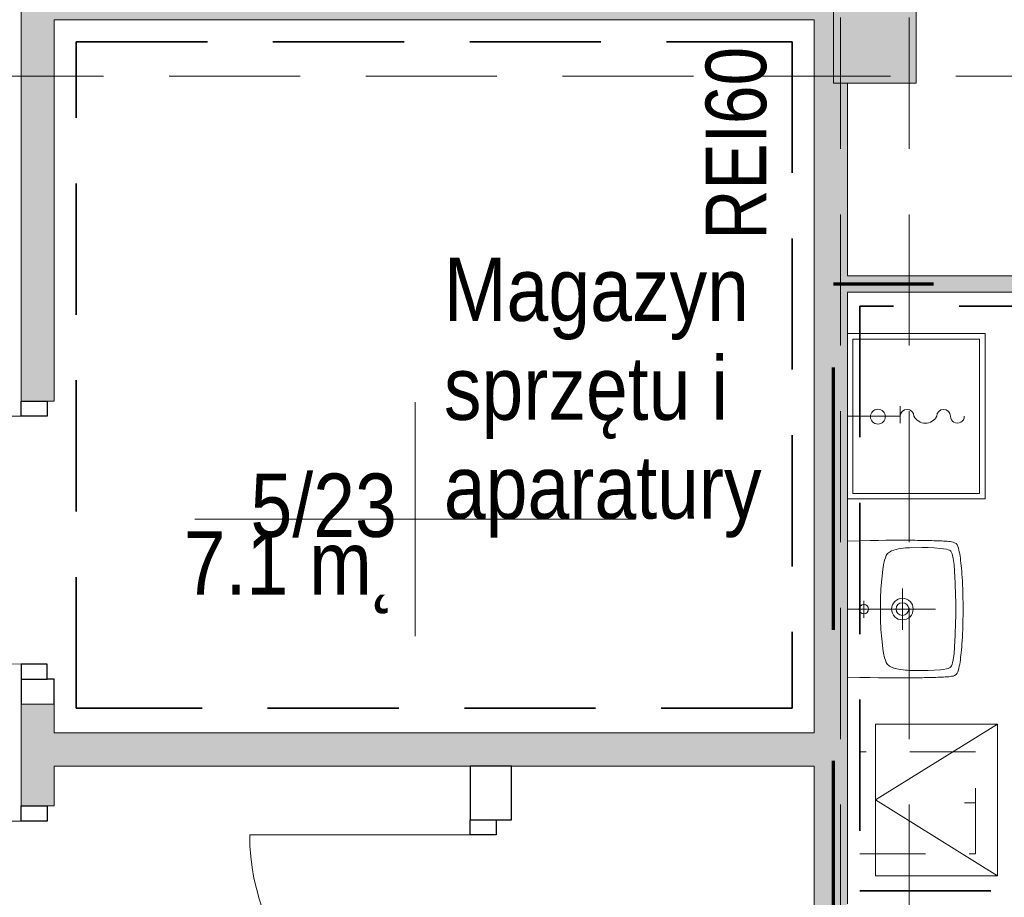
# Model space of a CAD drawing. Header units: centimetres. Extents: x -1316 to 21770, y -8842 to 3590.
# Tile 14 of 125: x -323 to 34, y 578 to 896. Entities that reach past the tile are written whole.
import ezdxf

# ---------------------------------------------------------------- set-up
doc = ezdxf.new("R2010")
doc.units = ezdxf.units.CM
for name, pattern in [('Długa kreska', [142.875, 95.25, -47.625]), ('Hidden', [71.4375, 47.625, -23.8125]), ('Ponad', [39.688, 23.813, -15.875]), ('Ukryte', [71.438, 47.625, -23.813])]:
    doc.linetypes.add(name, pattern=pattern)
for name, color, linetype, lineweight in [('A-AREA-IDEN', 2, 'Continuous', 13), ('A-DETL', 90, 'Continuous', 9), ('A-DETL-GENF', 92, 'Continuous', 9), ('A-DETL-HDLN', 90, 'Ukryte', 9), ('A-DETL-MEDM', 33, 'Continuous', 13), ('A-DETL-THIN', 151, 'Continuous', 9), ('A-DOOR', 31, 'Continuous', 13), ('A-FLOR-OVHD', 1, 'Ponad', 9), ('A-WALL', 113, 'Continuous', 13), ('A-WALL-PATT', 111, 'Continuous', 13), ('G-ANNO-TEXT', 231, 'Continuous', 13), ('P-SANR-FIXT', 6, 'Continuous', 9), ('S-COLS', 52, 'Continuous', 13)]:
    doc.layers.add(name, color=color, linetype=linetype, lineweight=lineweight)
doc.styles.add('Arial Narrow', font='ARIALN.TTF', dxfattribs={"height": 22})
doc.styles.add('Arial_11', font='arial.ttf', dxfattribs={"width": 0.85, "height": 23})

# ---------------------------------------------------------------- blocks, each defined once
blk = doc.blocks.new('M_Concrete-Square-Column - 300 x 300mm-1794508-5_piętro III __10_50 m_ - stan projektowany')
at = {"layer": 'S-COLS', "lineweight": 9}
blk.add_hatch(color=254, dxfattribs=at).paths.add_polyline_path([(15, -15), (15, 15), (-15, 15), (-15, -15)], flags=0)
for p, q in [((15, 15), (-15, 15)), ((-15, 15), (-15, -15)), ((15, -15), (15, 15)), ((-15, -15), (15, -15))]:
    blk.add_line(p, q, dxfattribs=at)
blk = doc.blocks.new('DRZWI 1S - automatyczna etykieta - Drzwi 80 _łazienkowe_-2398094-5_piętro III __10_50 m_ - stan projektowany')
at = {"layer": 'A-DETL-GENF'}
for p, q in [((-45.5, 7.5), (-45.5, -2)), ((-40, 7.5), (-45.5, 7.5)), ((-40, -2), (-40, 7.5)), ((45.5, 7.5), (40, 7.5)), ((40, 7.5), (40, -2)), ((45.5, -2), (45.5, 7.5)), ((-45.5, -2), (-40, -2)), ((40, -2), (45.5, -2))]:
    blk.add_line(p, q, dxfattribs=at)
at = {"layer": 'A-DETL-MEDM', "lineweight": 25}
for p, q in [((-40, 7.5), (-45.5, 7.5)), ((-45.5, 7.5), (-45.5, -2)), ((-40, -2), (-40, 7.5)), ((40, -2), (40, 7.5)), ((40, 7.5), (45.5, 7.5)), ((45.5, 7.5), (45.5, -2)), ((-45.5, -2), (-40, -2)), ((45.5, -2), (40, -2))]:
    blk.add_line(p, q, dxfattribs=at)
at = {"layer": 'A-DOOR'}
blk.add_line((40, 7.5), (40, 87.5), dxfattribs=at)
blk.add_arc((40, 7.5), 80, 90, 180, dxfattribs=at)
blk = doc.blocks.new('Umywalka koło Nova Pro - Pro 50-1205816-5_piętro III __10_50 m_ - stan projektowany')
at = {"layer": 'P-SANR-FIXT'}
for p, q in [((-9.61, 46.32), (-8.94, 46.51)), ((-8.94, 46.51), (-9.61, 46.32)), ((-8.94, 46.51), (-8.25, 46.64)), ((-8.25, 46.64), (-8.94, 46.51)), ((-8.25, 46.64), (-7.5, 46.8)), ((-7.5, 46.8), (-8.25, 46.64)), ((-7.5, 46.8), (-6.73, 46.91)), ((-6.73, 46.91), (-7.5, 46.8)), ((-6.73, 46.91), (-5.93, 47.04)), ((-5.93, 47.04), (-6.73, 46.91)), ((-5.93, 47.04), (-5.1, 47.15)), ((-5.1, 47.15), (-5.93, 47.04)), ((-5.1, 47.15), (-4.2, 47.25)), ((-4.2, 47.25), (-5.1, 47.15)), ((-4.2, 47.25), (-3.27, 47.36)), ((-3.27, 47.36), (-4.2, 47.25)), ((-3.27, 47.36), (-2.28, 47.44)), ((-2.28, 47.44), (-3.27, 47.36)), ((-2.28, 47.44), (-1.24, 47.52)), ((-1.24, 47.52), (-2.28, 47.44)), ((-1.24, 47.52), (-0.15, 47.63)), ((-0.15, 47.63), (-1.24, 47.52)), ((-0.15, 47.63), (1.05, 47.71)), ((1.05, 47.71), (-0.15, 47.63)), ((1.05, 47.71), (2.3, 47.76)), ((2.3, 47.76), (1.05, 47.71)), ((2.3, 47.76), (3.66, 47.84)), ((3.66, 47.84), (2.3, 47.76)), ((3.66, 47.84), (5.12, 47.89)), ((5.12, 47.89), (3.66, 47.84)), ((5.12, 47.89), (6.72, 47.95)), ((6.72, 47.95), (5.12, 47.89)), ((6.72, 47.95), (8.45, 47.97)), ((8.45, 47.97), (6.72, 47.95)), ((8.45, 47.97), (10.4, 48)), ((10.4, 48), (8.45, 47.97)), ((10.4, 48), (14.63, 48)), ((14.63, 48), (10.4, 48)), ((14.63, 48), (16.55, 47.97)), ((16.55, 47.97), (14.63, 48)), ((16.55, 47.97), (18.31, 47.95)), ((18.31, 47.95), (16.55, 47.97)), ((18.31, 47.95), (19.88, 47.89)), ((19.88, 47.89), (18.31, 47.95)), ((19.88, 47.89), (21.34, 47.84)), ((21.34, 47.84), (19.88, 47.89)), ((21.34, 47.84), (22.7, 47.76)), ((22.7, 47.76), (21.34, 47.84)), ((22.7, 47.76), (23.98, 47.71)), ((23.98, 47.71), (22.7, 47.76)), ((23.98, 47.71), (25.15, 47.63)), ((25.15, 47.63), (23.98, 47.71)), ((25.15, 47.63), (26.24, 47.52)), ((26.24, 47.52), (25.15, 47.63)), ((26.24, 47.52), (27.31, 47.44)), ((27.31, 47.44), (26.24, 47.52)), ((27.31, 47.44), (28.29, 47.36)), ((28.29, 47.36), (27.31, 47.44)), ((28.29, 47.36), (29.23, 47.25)), ((29.23, 47.25), (28.29, 47.36)), ((29.23, 47.25), (30.1, 47.15)), ((30.1, 47.15), (29.23, 47.25)), ((30.1, 47.15), (30.93, 47.04)), ((30.93, 47.04), (30.1, 47.15)), ((30.93, 47.04), (31.76, 46.91)), ((31.76, 46.91), (30.93, 47.04)), ((31.76, 46.91), (32.5, 46.8)), ((32.5, 46.8), (31.76, 46.91)), ((32.5, 46.8), (33.25, 46.64)), ((33.25, 46.64), (32.5, 46.8)), ((33.25, 46.64), (33.97, 46.51)), ((33.97, 46.51), (33.25, 46.64)), ((33.97, 46.51), (34.63, 46.32)), ((34.63, 46.32), (33.97, 46.51)), ((-12.08, 42.81), (-12, 43.37)), ((-12, 43.37), (-11.92, 43.87)), ((-11.92, 43.87), (-11.82, 44.38)), ((-11.82, 44.38), (-11.71, 44.67)), ((-11.6, 44.96), (-11.79, 44.38)), ((-11.71, 44.67), (-11.6, 44.96)), ((-11.6, 44.96), (-11.26, 45.47)), ((-11.26, 45.47), (-11.6, 44.96)), ((-11.26, 45.47), (-10.8, 45.84)), ((-10.8, 45.84), (-11.26, 45.47)), ((-10.8, 45.84), (-10.24, 46.11)), ((-10.24, 46.11), (-10.8, 45.84)), ((-10.24, 46.11), (-9.61, 46.32)), ((-9.61, 46.32), (-10.24, 46.11)), ((-9.05, 42.59), (-8.86, 43.1)), ((-8.86, 43.1), (-8.7, 43.34)), ((-8.7, 43.34), (-8.51, 43.55)), ((-8.51, 43.55), (-8.03, 43.85)), ((-8.03, 43.85), (-7.53, 44.06)), ((-7.53, 44.06), (-6.97, 44.22)), ((-6.97, 44.22), (-5.88, 44.43)), ((-5.88, 44.43), (-3.64, 44.75)), ((-3.64, 44.75), (-1.4, 44.94)), ((-1.4, 44.94), (3.1, 45.18)), ((3.1, 45.18), (7.6, 45.31)), ((7.6, 45.31), (9.86, 45.39)), ((9.86, 45.39), (11.04, 45.42)), ((11.04, 45.42), (11.7, 45.42)), ((11.7, 45.42), (12.5, 45.44)), ((12.5, 45.44), (13.3, 45.42)), ((13.3, 45.42), (13.99, 45.42)), ((13.99, 45.42), (15.14, 45.39)), ((15.14, 45.39), (17.4, 45.31)), ((17.4, 45.31), (21.9, 45.18)), ((21.9, 45.18), (26.4, 44.94)), ((26.4, 44.94), (28.64, 44.75)), ((28.64, 44.75), (30.88, 44.43)), ((30.88, 44.43), (31.97, 44.22)), ((31.97, 44.22), (32.53, 44.06)), ((32.53, 44.06), (33.06, 43.85)), ((33.06, 43.85), (33.54, 43.55)), ((33.54, 43.55), (33.73, 43.34)), ((33.73, 43.34), (33.86, 43.1)), ((33.86, 43.1), (34.07, 42.59)), ((34.63, 46.32), (35.24, 46.11)), ((35.24, 46.11), (34.63, 46.32)), ((35.24, 46.11), (35.8, 45.84)), ((35.8, 45.84), (35.24, 46.11)), ((35.8, 45.84), (36.28, 45.47)), ((36.28, 45.47), (35.8, 45.84)), ((36.28, 45.47), (36.6, 44.96)), ((36.6, 44.96), (36.28, 45.47)), ((36.6, 44.96), (36.82, 44.38)), ((36.82, 44.38), (36.92, 43.87)), ((36.92, 43.87), (37.03, 43.37)), ((37.03, 43.37), (37.08, 42.81)), ((-12.27, 38.89), (-12.24, 39.61)), ((-12.24, 39.61), (-12.22, 40.28)), ((-12.22, 40.28), (-12.19, 40.94)), ((-12.19, 40.94), (-12.16, 41.58)), ((-12.16, 41.58), (-12.14, 42.22)), ((-12.14, 42.22), (-12.08, 42.81)), ((-9.71, 37.56), (-9.53, 39.82)), ((-9.53, 39.82), (-9.39, 40.94)), ((-9.39, 40.94), (-9.21, 42.03)), ((-9.21, 42.03), (-9.05, 42.59)), ((34.07, 42.59), (34.21, 42.03)), ((34.21, 42.03), (34.39, 40.94)), ((34.39, 40.94), (34.53, 39.82)), ((34.53, 39.82), (34.71, 37.56)), ((37.08, 42.81), (37.14, 42.22)), ((37.14, 42.22), (37.16, 41.58)), ((37.16, 41.58), (37.19, 40.94)), ((37.19, 40.94), (37.22, 40.28)), ((37.22, 40.28), (37.24, 39.61)), ((37.24, 39.61), (37.27, 38.89)), ((-12.38, 35.06), (-12.35, 35.88)), ((-12.35, 36.65), (-12.32, 37.43)), ((-12.35, 35.88), (-12.35, 36.65)), ((-12.32, 37.43), (-12.3, 38.17)), ((-12.3, 38.17), (-12.27, 38.89)), ((-9.79, 35.32), (-9.71, 37.56)), ((12.5, 6), (12.5, 38)), ((34.71, 37.56), (34.82, 35.32)), ((37.27, 38.89), (37.3, 38.17)), ((37.3, 38.17), (37.32, 37.43)), ((37.32, 37.43), (37.35, 36.65)), ((37.35, 36.65), (37.35, 35.88)), ((37.35, 35.88), (37.38, 35.06)), ((-12.43, 32.39), (-12.4, 33.3)), ((-12.43, 31.46), (-12.43, 32.39)), ((-12.4, 33.88), (-12.38, 35.06)), ((-12.4, 33.3), (-12.4, 33.88)), ((-9.84, 33.06), (-9.79, 35.32)), ((-9.76, 28.56), (-9.84, 33.06)), ((34.84, 33.06), (34.76, 28.56)), ((34.82, 35.32), (34.84, 33.06)), ((37.38, 35.06), (37.4, 33.88)), ((37.4, 33.88), (37.43, 33.3)), ((37.43, 33.3), (37.43, 32.39)), ((37.43, 32.39), (37.46, 31.46)), ((-12.48, 27.81), (-12.46, 29.49)), ((-12.46, 30.5), (-12.43, 31.46)), ((-12.46, 29.49), (-12.46, 30.5)), ((37.46, 31.46), (37.46, 30.5)), ((37.46, 30.5), (37.48, 29.49)), ((37.48, 29.49), (37.48, 27.81)), ((-12.51, 24.3), (-12.48, 26.13)), ((-12.48, 26.13), (-12.48, 27.81)), ((-9.74, 27.87), (-9.76, 28.56)), ((-9.71, 27.55), (-9.74, 27.87)), ((-9.69, 27.15), (-9.71, 27.55)), ((-9.61, 26.27), (-9.69, 27.15)), ((-9.37, 24.54), (-9.61, 26.27)), ((20.01, 26), (5.01, 26)), ((34.63, 26.27), (34.37, 24.54)), ((34.69, 27.15), (34.63, 26.27)), ((34.71, 27.55), (34.69, 27.15)), ((34.74, 27.87), (34.71, 27.55)), ((34.76, 28.56), (34.74, 27.87)), ((37.48, 27.81), (37.51, 26.13)), ((37.51, 26.13), (37.51, 22.27)), ((-12.48, 22.27), (-12.51, 24.3)), ((-12.48, 19.98), (-12.48, 22.27)), ((-8.91, 22.86), (-9.37, 24.54)), ((-8.62, 22.03), (-8.91, 22.86)), ((-8.19, 21.26), (-8.62, 22.03)), ((33.62, 22.03), (33.19, 21.26)), ((33.91, 22.86), (33.62, 22.03)), ((34.37, 24.54), (33.91, 22.86)), ((37.51, 22.27), (37.48, 19.98)), ((-12.45, 17.35), (-12.48, 19.98)), ((-7.93, 20.91), (-8.19, 21.26)), ((-7.61, 20.62), (-7.93, 20.91)), ((-6.89, 20.14), (-7.61, 20.62)), ((-6.09, 19.8), (-6.89, 20.14)), ((-5.24, 19.53), (-6.09, 19.8)), ((-3.53, 19.16), (-5.24, 19.53)), ((-1.83, 18.89), (-3.53, 19.16)), ((1.66, 18.49), (-1.83, 18.89)), ((5.15, 18.2), (1.66, 18.49)), ((8.64, 18.06), (5.15, 18.2)), ((10.37, 18.01), (8.64, 18.06)), ((14.63, 18.01), (10.37, 18.01)), ((16.36, 18.06), (14.63, 18.01)), ((19.88, 18.2), (16.36, 18.06)), ((23.34, 18.49), (19.88, 18.2)), ((26.83, 18.89), (23.34, 18.49)), ((28.56, 19.16), (26.83, 18.89)), ((30.26, 19.53), (28.56, 19.16)), ((31.09, 19.8), (30.26, 19.53)), ((31.89, 20.14), (31.09, 19.8)), ((32.61, 20.62), (31.89, 20.14)), ((32.93, 20.91), (32.61, 20.62)), ((33.19, 21.26), (32.93, 20.91)), ((37.48, 19.98), (37.45, 17.35)), ((-12.4, 14.28), (-12.45, 17.35)), ((37.45, 17.35), (37.4, 14.28)), ((-12.32, 10.58), (-12.4, 14.28)), ((15.72, 12.02), (9.46, 12.02)), ((37.4, 14.28), (37.32, 10.58)), ((-12.19, 6), (-12.32, 10.58)), ((37.32, 10.58), (37.19, 6))]:
    blk.add_line(p, q, dxfattribs=at)
for centre, radius in [((12.51, 26), 3.92), ((12.51, 26), 2.28), ((12.5, 12.02), 1.72)]:
    blk.add_circle(centre, radius, dxfattribs=at)
blk = doc.blocks.new('zawór czerpalny ze złączką - zawór czerpalny ze złączką-828519-5_piętro III __10_50 m_ - stan projektowany')
at = {"layer": 'P-SANR-FIXT'}
for p, q in [((-19.18, 2.5), (-19.18, -3.71)), ((0, 0), (-19.18, 0))]:
    blk.add_line(p, q, dxfattribs=at)
for centre, radius, start, end in [((-39.97, 0), 2.5, 360, 180), ((-34.97, 0), 2.5, 180, 0), ((-28.33, -2.18), 4.68, 27.7893, 152.2107), ((-21.68, 0), 2.5, 180, 360)]:
    blk.add_arc(centre, radius, start, end, dxfattribs=at)
blk = doc.blocks.new('zlew - Type 1-1332169-5_piętro III __10_50 m_ - stan projektowany')
at = {"layer": 'P-SANR-FIXT'}
for p, q in [((-17.5, 6), (-17.5, 56)), ((-17.5, 56), (42.5, 56)), ((-15.5, 8), (-15.5, 54)), ((-15.5, 54), (40.5, 54)), ((40.5, 54), (40.5, 8)), ((42.5, 56), (42.5, 6)), ((40.5, 8), (-15.5, 8))]:
    blk.add_line(p, q, dxfattribs=at)
blk.add_circle((12.66, 17.08), 2.7, dxfattribs=at)
blk = doc.blocks.new('DRZWI 1S - automatyczna etykieta - Drzwi 90 _łazienkowe_-2252079-5_piętro III __10_50 m_ - stan projektowany')
at = {"layer": 'A-DETL-GENF'}
for p, q in [((-50.5, 6), (-50.5, -3.5)), ((-45, 6), (-50.5, 6)), ((-45, -3.5), (-45, 6)), ((50.5, 6), (45, 6)), ((45, 6), (45, -3.5)), ((50.5, -3.5), (50.5, 6)), ((-50.5, -3.5), (-45, -3.5)), ((45, -3.5), (50.5, -3.5))]:
    blk.add_line(p, q, dxfattribs=at)
at = {"layer": 'A-DETL-MEDM', "lineweight": 25}
for p, q in [((-45, 6), (-50.5, 6)), ((-50.5, 6), (-50.5, -3.5)), ((-45, -3.5), (-45, 6)), ((45, -3.5), (45, 6)), ((45, 6), (50.5, 6)), ((50.5, 6), (50.5, -3.5)), ((-50.5, -3.5), (-45, -3.5)), ((50.5, -3.5), (45, -3.5))]:
    blk.add_line(p, q, dxfattribs=at)
at = {"layer": 'A-DOOR'}
blk.add_line((45, 6), (45, 96), dxfattribs=at)
blk.add_arc((45, 6), 90, 90, 180, dxfattribs=at)
blk = doc.blocks.new('DRZWI 1S - automatyczna etykieta - Drzwi 90 _PPOŻ EI30 łazienkowe_-2486748-5_piętro III __10_50 m_ - stan projektowany')
at = {"layer": 'A-DETL-GENF'}
for p, q in [((-50.5, 6), (-50.5, -3.5)), ((-45, 6), (-50.5, 6)), ((-45, -3.5), (-45, 6)), ((50.5, 6), (45, 6)), ((45, 6), (45, -3.5)), ((50.5, -3.5), (50.5, 6)), ((-50.5, -3.5), (-45, -3.5)), ((45, -3.5), (50.5, -3.5))]:
    blk.add_line(p, q, dxfattribs=at)
at = {"layer": 'A-DETL-MEDM', "lineweight": 25}
for p, q in [((-45, 6), (-50.5, 6)), ((-50.5, 6), (-50.5, -3.5)), ((-45, -3.5), (-45, 6)), ((45, -3.5), (45, 6)), ((45, 6), (50.5, 6)), ((50.5, 6), (50.5, -3.5)), ((-50.5, -3.5), (-45, -3.5)), ((50.5, -3.5), (45, -3.5))]:
    blk.add_line(p, q, dxfattribs=at)
at = {"layer": 'A-DOOR'}
blk.add_line((45, 6), (45, 96), dxfattribs=at)
blk.add_arc((45, 6), 90, 90, 180, dxfattribs=at)
blk = doc.blocks.new('METKA_POMIESZCZENIA2 - Rozbudowana krótka - bez ramki-2403173-5_piętro III __10_50 m_ - stan projektowany')
at = {"layer": 'A-AREA-IDEN'}
for p, q in [((0, 0.425), (0, 0)), ((0.0976, 0), (-0.8, 0)), ((-0.8, 0), (0.8, 0)), ((0, 0), (0, -0.425))]:
    blk.add_line(p, q, dxfattribs=at)

msp = doc.modelspace()

# ---------------------------------------------------------------- hatches: boundary and pattern name
at = {"layer": 'A-WALL-PATT'}
for points in [[(-139.62, 896.33), (-34.62, 896.33), (-34.62, 908.33), (-139.62, 908.33), (-139.62, 902.33)], [(-322.62, 896.33), (-139.62, 896.33), (-139.62, 902.33), (-322.62, 902.33)], [(297.38, 797.33), (297.38, 803.33), (-22.62, 803.33), (-22.62, 797.33), (285.38, 797.33)], [(-34.62, 625.33), (-34.62, 637.33), (-310.62, 637.33), (-310.62, 625.33)]]:
    msp.add_hatch(color=9, dxfattribs=at).paths.add_polyline_path(points, flags=0)
h = msp.add_hatch(color=9, dxfattribs=at)
h.paths.add_polyline_path([(-22.62, 122.33), (-22.62, 388.33), (-27.62, 388.33), (-27.62, 428.33), (-22.62, 428.33), (-22.62, 465.83), (-34.62, 465.83), (-34.62, 122.33)], flags=0)
h.paths.add_polyline_path([(-34.62, 566.83), (-22.62, 566.83), (-22.62, 873.33), (-27.62, 873.33), (-27.62, 903.33), (-22.62, 903.33), (-22.62, 908.33), (-34.62, 908.33), (-34.62, 625.33)], flags=0)
h = msp.add_hatch(color=9, dxfattribs=at)
h.paths.add_polyline_path([(-313.12, 122.33), (-310.62, 122.33), (-310.62, 176.83), (-322.62, 176.83), (-322.62, 122.33)], flags=0)
h.paths.add_polyline_path([(-310.62, 307.83), (-310.62, 465.83), (-322.62, 465.83), (-322.62, 307.83), (-313.12, 307.83)], flags=0)
h.paths.add_polyline_path([(-310.62, 610.83), (-310.62, 647.83), (-322.62, 647.83), (-322.62, 610.83), (-313.12, 610.83)], flags=0)
h.paths.add_polyline_path([(-322.62, 757.83), (-310.62, 757.83), (-310.62, 896.33), (-322.62, 896.33), (-322.62, 788.28)], flags=0)

# ---------------------------------------------------------------- linework, layer by layer
at = {"layer": 'A-DETL', "linetype": 'Hidden', "lineweight": 35}
for p, q in [((-302.62, 888.33), (-42.62, 888.33)), ((-302.62, 646.33), (-302.62, 888.33)), ((-42.62, 888.33), (-42.62, 646.33)), ((279.88, 792.33), (-18.11, 792.33)), ((-18.11, 792.33), (-18.11, 580)), ((-42.62, 646.33), (-302.62, 646.33)), ((-18.11, 580), (279.88, 580))]:
    msp.add_line(p, q, dxfattribs=at)
at = {"layer": 'A-DETL', "linetype": 'Długa kreska', "lineweight": 70}
for p in [(-27.62, 103.33), (294.38, 800.33)]:
    msp.add_line(p, (-27.62, 800.33), dxfattribs=at)
at = {"layer": 'A-DETL-HDLN'}
for p, q in [((-25.12, 420.83), (-25.12, 2793.33)), ((-0.12, 420.83), (-0.12, 2793.33)), ((-1197.62, 875.83), (1172.38, 875.83))]:
    msp.add_line(p, q, dxfattribs=at)
at = {"layer": 'A-DETL-THIN'}
for p, q in [((-12.36, 640.5), (-12.36, 585.5)), ((31.89, 640.5), (-12.36, 640.5)), ((-12.36, 613), (31.89, 640.5)), ((31.89, 585.5), (31.89, 640.5)), ((-12.36, 613), (31.89, 585.5)), ((23.89, 612), (19.89, 612)), ((-12.36, 585.5), (31.89, 585.5))]:
    msp.add_line(p, q, dxfattribs=at)
at = {"layer": 'A-FLOR-OVHD'}
for p, q in [((-18.11, 630.5), (-18.11, 593.5)), ((23.89, 630.5), (-18.11, 630.5)), ((23.89, 593.5), (23.89, 630.5)), ((-18.11, 593.5), (23.89, 593.5))]:
    msp.add_line(p, q, dxfattribs=at)
at = {"layer": 'A-WALL', "lineweight": 9}
for p, q in [((-322.62, 1123.33), (-322.62, 757.83)), ((-310.62, 757.83), (-310.62, 896.33)), ((-310.62, 896.33), (-34.62, 896.33)), ((-34.62, 896.33), (-34.62, 637.33)), ((-22.62, 803.33), (-22.62, 873.33)), ((291.38, 803.33), (-22.62, 803.33)), ((-22.62, 575.33), (-22.62, 797.33)), ((-22.62, 797.33), (285.38, 797.33)), ((-313.12, 757.83), (-310.62, 757.83)), ((-322.62, 647.83), (-322.62, 610.83)), ((-310.62, 637.33), (-310.62, 647.83)), ((-34.62, 637.33), (-310.62, 637.33)), ((-310.62, 610.83), (-310.62, 625.33)), ((-310.62, 625.33), (-34.62, 625.33)), ((-34.62, 625.33), (-34.62, 566.83)), ((-313.12, 610.83), (-310.62, 610.83))]:
    msp.add_line(p, q, dxfattribs=at)
at = {"layer": 'A-WALL', "color": 7, "lineweight": 25}
for p, q in [((-322.62, 656.83), (-322.62, 647.83)), ((-310.62, 656.83), (-313.12, 656.83)), ((-310.62, 647.83), (-310.62, 656.83)), ((-144.62, 625.33), (-159.62, 625.33)), ((-159.62, 625.33), (-159.62, 605.83)), ((-144.62, 605.83), (-144.62, 625.33)), ((-150.12, 605.83), (-144.62, 605.83))]:
    msp.add_line(p, q, dxfattribs=at)
at = {"layer": 'A-WALL'}
msp.add_line((-310.62, 647.83), (-322.62, 647.83), dxfattribs=at)

# ---------------------------------------------------------------- block references
at = {"layer": 'A-AREA-IDEN', "xscale": 99.99999999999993, "yscale": 99.99999999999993, "zscale": 99.99999999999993}
msp.add_blockref('METKA_POMIESZCZENIA2 - Rozbudowana krótka - bez ramki-2403173-5_piętro III __10_50 m_ - stan projektowany', (-179.55, 714.98), dxfattribs=at)
at = {"layer": 'A-DOOR'}
for name, p, rotation in [('DRZWI 1S - automatyczna etykieta - Drzwi 90 _PPOŻ EI30 łazienkowe_-2486748-5_piętro III __10_50 m_ - stan projektowany', (-316.62, 707.33), 89.99999999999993), ('DRZWI 1S - automatyczna etykieta - Drzwi 90 _łazienkowe_-2252079-5_piętro III __10_50 m_ - stan projektowany', (-316.62, 560.33), 89.99999999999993), ('DRZWI 1S - automatyczna etykieta - Drzwi 80 _łazienkowe_-2398094-5_piętro III __10_50 m_ - stan projektowany', (-152.12, 560.33), 90.00000000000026)]:
    msp.add_blockref(name, p, dxfattribs=dict(at, rotation=rotation))
at = {"layer": 'P-SANR-FIXT'}
for name, p, rotation in [('zlew - Type 1-1332169-5_piętro III __10_50 m_ - stan projektowany', (-28.62, 764.83), 270.0000000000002), ('zawór czerpalny ze złączką - zawór czerpalny ze złączką-828519-5_piętro III __10_50 m_ - stan projektowany', (-22.62, 752.33), 180), ('Umywalka koło Nova Pro - Pro 50-1205816-5_piętro III __10_50 m_ - stan projektowany', (-28.62, 694.83), 270.0000000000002)]:
    msp.add_blockref(name, p, dxfattribs=dict(at, rotation=rotation))
at = {"layer": 'S-COLS', "lineweight": 9}
msp.add_blockref('M_Concrete-Square-Column - 300 x 300mm-1794508-5_piętro III __10_50 m_ - stan projektowany', (-12.62, 888.33), dxfattribs=at)

# ---------------------------------------------------------------- texts
at = {"layer": 'A-AREA-IDEN', "color": 0, "char_height": 23, "line_spacing_factor": 0.936439, "style": 'Arial_11'}
for s, insert, width, attachment_point in [('\\pt84.99995,169.9999,255.00008,340.00003,424.99998,509.99993,595.00011,680.00006,765.00001,849.99996,934.99991,1020.00009,1105.00004,1189.99999,1274.99994,1359.99989,1445.00007,1530.00002,1614.99997,1699.99992,1785.0001,1870.00005,1955,2039.99995,2124.9999,2210.00008,2295.00003,2379.99998,2464.99993,2550.00011,2635.00006,2720.00001;Magazyn\\Psprzętu i\\Paparatury', (-169.12, 708.2), 114.75, 7), ('\\pxqr,t3.69565,7.3913,11.08696,14.78261,18.47826,22.17391,25.86957,29.56522,33.26087,36.95652,40.65217,44.34783,48.04348,51.73913,55.43478,59.13043,62.82609,66.52174,70.21739,73.91304,77.6087,81.30435,85,88.69565,92.3913,96.08696,99.78261,103.47826,107.17391,110.86957,114.56522,118.26087;{5/23}', (-186.2, 708.2), 52.87, 9), ('\\pt84.99995,169.9999,255.00008,340.00003,424.99998,509.99993,595.00011,680.00006,765.00001,849.99996,934.99991,1020.00009,1105.00004,1189.99999,1274.99994,1359.99989,1445.00007,1530.00002,1614.99997,1699.99992,1785.0001,1870.00005,1955,2039.99995,2124.9999,2210.00008,2295.00003,2379.99998,2464.99993,2550.00011,2635.00006,2720.00001;7.1 m˛', (-186.2, 710.59), 76.5, 3)]:
    msp.add_mtext(s, dxfattribs=dict(at, insert=insert, width=width, attachment_point=attachment_point))
at = {"layer": 'G-ANNO-TEXT', "color": 1, "insert": (-74.09, 816.44), "char_height": 22, "width": 70.195, "attachment_point": 1, "rotation": 90, "line_spacing_factor": 0.949189, "style": 'Arial Narrow'}
msp.add_mtext('\\pxt5.77273,11.54545,17.31818,23.09091,28.86364,34.63636,40.40909,46.18182,51.95455,57.72727,63.5,69.27273,75.04545,80.81818,86.59091,92.36364,98.13636,103.90909,109.68182,115.45455,121.22727,127,132.77273,138.54545,144.31818,150.09091,155.86364,161.63636,167.40909,173.18182,178.95455,184.72727;{REI60}', dxfattribs=at)

doc.saveas('drawing.dxf')
